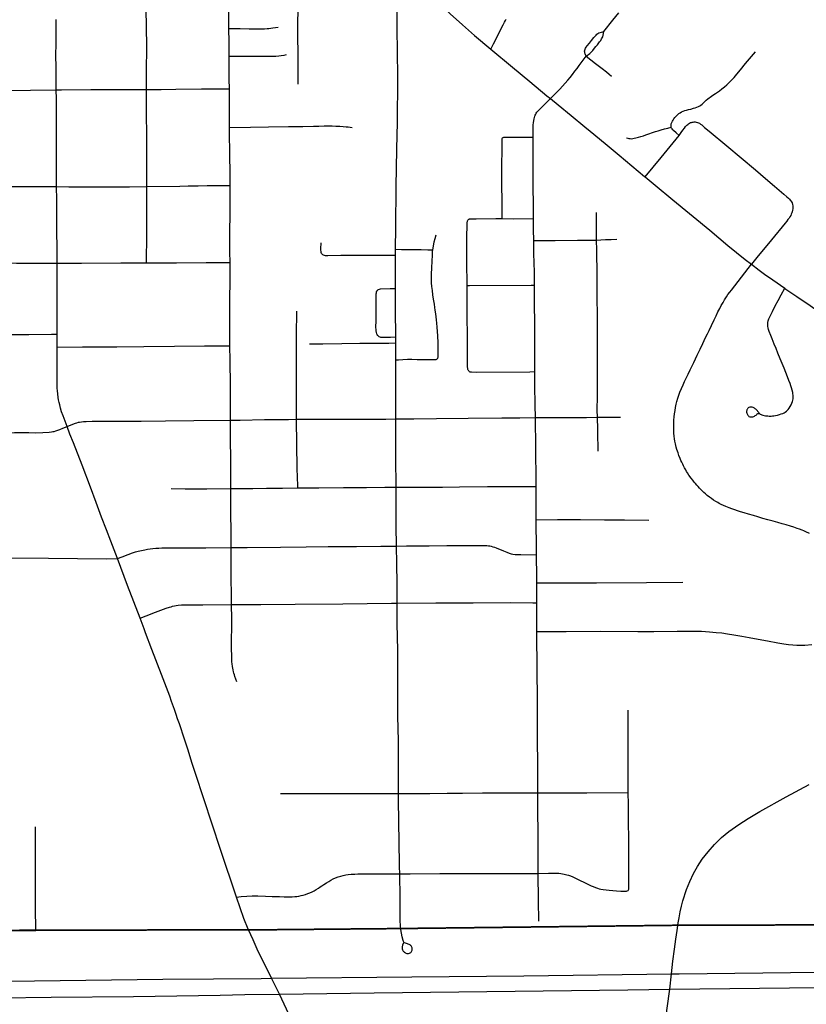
# Model space of a CAD drawing. Header units: feet. Extents: x 2113747 to 2516209, y 960708 to 1356798.
# Tile 24 of 92: x 2282864 to 2287267, y 1143748 to 1149263. Entities that reach past the tile are written whole.
import ezdxf

# ---------------------------------------------------------------- set-up
doc = ezdxf.new("R2010")
doc.units = ezdxf.units.FT
doc.header["$LTSCALE"] = 20
doc.header["$MEASUREMENT"] = 0
doc.linetypes.add('OhDOT_USTN3', pattern=[0.22, 0.165, -0.055])
for name, color, linetype in [('GM_X_City_Street', 251, 'Continuous'), ('GM_X_State_Route', 1, 'Continuous'), ('GM_X_Township', 251, 'OhDOT_USTN3')]:
    doc.layers.add(name, color=color, linetype=linetype)

msp = doc.modelspace()

# ---------------------------------------------------------------- linework, layer by layer
at = {"layer": 'GM_X_City_Street', "flags": 128}
for points in [[(2283573.7, 1148872.2), (2283574.1, 1148968.5), (2283575.5, 1149114), (2283572.6, 1149325.4), (2283571.2, 1149523)], [(2284035.2, 1149214.1), (2284034.7, 1149266.5), (2284036, 1149347.3), (2284036.5, 1149512.7), (2284036.6, 1149526.2)], [(2284967.7, 1147977), (2284968.8, 1148098.7), (2284971.1, 1148327.1), (2284974.7, 1148537.7), (2284977.8, 1148688.4), (2284979.1, 1148768.3), (2284979.6, 1148850.8), (2284979.6, 1148941.5), (2284977.7, 1149086.9), (2284977.2, 1149209.9), (2284977.6, 1149296.7), (2284977.3, 1149394.4), (2284977.6, 1149481.3), (2284977.7, 1149530.8)], [(2284423.3, 1148900.8), (2284422.5, 1148987.2), (2284422.1, 1149081.9), (2284421.3, 1149159.2), (2284421.7, 1149244.7), (2284422.2, 1149314.6), (2284421.3, 1149393.6), (2284420.1, 1149463.1), (2284419.5, 1149480.9)], [(2285242.7, 1149323.8), (2285273.7, 1149296), (2285342.7, 1149234.2), (2285410, 1149175), (2285500.9, 1149098.6)], [(2286184, 1149259.4), (2286218.1, 1149300.6)], [(2284035.2, 1149214.1), (2284097.2, 1149212.7), (2284149.3, 1149211.8), (2284207.9, 1149211.3), (2284233.9, 1149211.8), (2284248.7, 1149212.7), (2284259.1, 1149213.5), (2284269.9, 1149214.8), (2284281.7, 1149216.7), (2284296.5, 1149219.1), (2284310.6, 1149221.7)], [(2284036.4, 1149058.4), (2284036, 1149137.1), (2284035.2, 1149214.1)], [(2285500.9, 1149098.6), (2285515.5, 1149126.9), (2285570.8, 1149233.7), (2285577.7, 1149248.5), (2285582.5, 1149258), (2285587, 1149265.5)], [(2286133, 1149196.7), (2286184, 1149259.4)], [(2286034.9, 1149058.7), (2286029.6, 1149070.8), (2286027.5, 1149076), (2286026.2, 1149081.7), (2286025.7, 1149086.4), (2286026.6, 1149092.1), (2286028.4, 1149098.2), (2286030.5, 1149103.4), (2286034, 1149109.4), (2286040.1, 1149117.3), (2286052.3, 1149132), (2286064.4, 1149146.4), (2286077.7, 1149163), (2286084.9, 1149171.1), (2286090.1, 1149176.7), (2286094.4, 1149181.1), (2286099.6, 1149185), (2286105.7, 1149188.4), (2286112.7, 1149191.5), (2286120.5, 1149193.7), (2286133, 1149196.7)], [(2286034.9, 1149058.7), (2286041.3, 1149063.3), (2286047.8, 1149068), (2286055.2, 1149074.1), (2286063, 1149081.5), (2286071.3, 1149090.6), (2286081.7, 1149103.2), (2286088.7, 1149112), (2286097.4, 1149122.9), (2286110, 1149138.7), (2286116, 1149147), (2286121.2, 1149154.8), (2286124.3, 1149160.5), (2286127.3, 1149167), (2286129.9, 1149177), (2286133, 1149196.7)], [(2284036.4, 1149058.4), (2284077.7, 1149059.1), (2284148.9, 1149058.7), (2284226, 1149057.9), (2284256.2, 1149058.2), (2284278.6, 1149058.4), (2284297.8, 1149059.4), (2284314.7, 1149060.9), (2284327.8, 1149062.5), (2284344, 1149064.9), (2284356.8, 1149067.5)], [(2284037.8, 1148875.5), (2284037.1, 1148929.6), (2284036.4, 1149058.4)], [(2285500.9, 1149098.6), (2285621.9, 1148997.4), (2285719.3, 1148916.5), (2285814.9, 1148837.3), (2285835.2, 1148820.6)], [(2285835.2, 1148820.6), (2285886.7, 1148874.3), (2285932.1, 1148924.2), (2285944.3, 1148939.4), (2285958.2, 1148956.8), (2285971.7, 1148973.7), (2285984.7, 1148990.2), (2285996, 1149005.4), (2286007.3, 1149021), (2286034.9, 1149058.7)], [(2286034.9, 1149058.7), (2286087, 1149018.3), (2286124.7, 1148989.2), (2286148.2, 1148970.6), (2286163.3, 1148957.9), (2286176.4, 1148946.6)], [(2286723.6, 1148825.3), (2286728.7, 1148829.1), (2286743.7, 1148839.4), (2286759.3, 1148849.8), (2286780, 1148864.4), (2286793.6, 1148875), (2286808.4, 1148886.7), (2286821.4, 1148898.4), (2286835, 1148911.1), (2286847.9, 1148924.5), (2286862.1, 1148939.5), (2286877.4, 1148957), (2286898.1, 1148982.2), (2286927, 1149016.9), (2286981.8, 1149083.2)], [(2282490.3, 1148861.8), (2282571.1, 1148862.7), (2282662.7, 1148864.3), (2282779.5, 1148866), (2282924.5, 1148868.1), (2283068.9, 1148869.4)], [(2283068.9, 1148869.4), (2283097.8, 1148869.8), (2283262.3, 1148871.9), (2283427.8, 1148871.8), (2283573.7, 1148872.2)], [(2283575.3, 1148327.8), (2283574.9, 1148426.9), (2283574.8, 1148571.2), (2283573.6, 1148779.6), (2283573.7, 1148872.2)], [(2283573.7, 1148872.2), (2283656.6, 1148872.6), (2283738.2, 1148873.9), (2283882.4, 1148875.1), (2283989.3, 1148875.5), (2284037.8, 1148875.5)], [(2284038.8, 1148659.8), (2284038, 1148748.2), (2284038.4, 1148815.8), (2284037.8, 1148875.5)], [(2285737.4, 1148604.1), (2285737.6, 1148656.4), (2285737.8, 1148664.4), (2285738.6, 1148674.8), (2285739.8, 1148685.4), (2285741.7, 1148697.4), (2285743.4, 1148707.6), (2285745.2, 1148715.6), (2285746.9, 1148721.7), (2285750, 1148728.7), (2285752.1, 1148733.5), (2285754.7, 1148738.6), (2285759, 1148744.5), (2285774.6, 1148762.3), (2285795.1, 1148782.8), (2285835.2, 1148820.6)], [(2285835.2, 1148820.6), (2285877.9, 1148785.9), (2285951.2, 1148725.8), (2286027.5, 1148663.4)], [(2286509.8, 1148661.5), (2286509.5, 1148666.5), (2286509.5, 1148671.5), (2286510.9, 1148678.7), (2286513.9, 1148686.3), (2286517.5, 1148693.7), (2286520.8, 1148700.6), (2286525.6, 1148707.5), (2286530.8, 1148714.5), (2286536.3, 1148720.5), (2286541.7, 1148726.2), (2286548, 1148732), (2286553.4, 1148736.8), (2286560.9, 1148741.9), (2286567.7, 1148746.1), (2286577.3, 1148750.3), (2286587.6, 1148754), (2286596, 1148756.3), (2286606.8, 1148758.9), (2286620.3, 1148762.2), (2286635.1, 1148766.4), (2286645.1, 1148769.6), (2286653.7, 1148772.7), (2286662.4, 1148776.5), (2286669.8, 1148780.2), (2286676.8, 1148784.3), (2286684.5, 1148790.5), (2286691.1, 1148796.9), (2286698.3, 1148804.4), (2286706.7, 1148812.1), (2286715.9, 1148819.5), (2286723.6, 1148825.3)], [(2284038.8, 1148659.8), (2284156.5, 1148661.2), (2284256.9, 1148662.1), (2284368.5, 1148663.8), (2284449.7, 1148665.1), (2284507.9, 1148666.3), (2284539.1, 1148667.2), (2284567.8, 1148667.6), (2284596, 1148667.6), (2284613.8, 1148667.6), (2284632.9, 1148667.2), (2284655.1, 1148666.3), (2284674.2, 1148665), (2284690.7, 1148663.6), (2284703.3, 1148662.4), (2284713.3, 1148660.6), (2284725.4, 1148658.4)], [(2286027.5, 1148663.4), (2286057.2, 1148639), (2286140.3, 1148570.2), (2286219.9, 1148504.2), (2286360.1, 1148385.4), (2286364.2, 1148382.1)], [(2286260.5, 1148601.4), (2286267.2, 1148598.9), (2286273.7, 1148597.5), (2286280.7, 1148596.5), (2286288.4, 1148596.2), (2286296.1, 1148597.2), (2286303.2, 1148598.4), (2286311.6, 1148600.2), (2286327.1, 1148604.5), (2286341.4, 1148608.8), (2286354.7, 1148613.2), (2286369.2, 1148617.9), (2286385.3, 1148623.6), (2286405.3, 1148630.5), (2286423, 1148636.1), (2286437.4, 1148640.5), (2286453.9, 1148645.2), (2286473.5, 1148650.9), (2286490.8, 1148656.1), (2286509.8, 1148661.5)], [(2286554.4, 1148615.1), (2286539, 1148628.5), (2286524.2, 1148641.3), (2286519.1, 1148646.7), (2286515.3, 1148651), (2286512.6, 1148655), (2286511.2, 1148658.2), (2286509.8, 1148661.5)], [(2286554.4, 1148615.1), (2286566, 1148630.9), (2286576.3, 1148645), (2286584.2, 1148655.2), (2286591.2, 1148664.3), (2286598.1, 1148671.7), (2286603.3, 1148676.3), (2286608.1, 1148680.4), (2286613.2, 1148683.2), (2286618.6, 1148686.1), (2286623.3, 1148687.8), (2286628.5, 1148689.1), (2286633.1, 1148689.7), (2286639, 1148689.9), (2286645.1, 1148689.9), (2286650.7, 1148689.1), (2286657, 1148687.7), (2286662.4, 1148685.6), (2286668.5, 1148682.5), (2286674.1, 1148678.6), (2286681.1, 1148673.4), (2286697.1, 1148659.9), (2286723.1, 1148638.2), (2286821.3, 1148556.4), (2286982.7, 1148422.3), (2287038.7, 1148373.6), (2287087.8, 1148330.2), (2287114.7, 1148307.2), (2287140.3, 1148285), (2287156.8, 1148271.1), (2287166.8, 1148262.4), (2287172.4, 1148257.2), (2287176.8, 1148252.9), (2287180.7, 1148248.1), (2287184.6, 1148242.4), (2287187.6, 1148236.5), (2287190.2, 1148228.1), (2287191.5, 1148220.3), (2287191.9, 1148212.9), (2287191.1, 1148203.3), (2287189.8, 1148195.1), (2287187.6, 1148187.3), (2287185.9, 1148181.6), (2287182.8, 1148174.3), (2287179.3, 1148166.9), (2287174.5, 1148158.8), (2287170.2, 1148151.7), (2287164.1, 1148143.4), (2287157.6, 1148134.7), (2287148, 1148122.4), (2287071, 1148029.3), (2286989.6, 1147930.9), (2286960.6, 1147894)], [(2284041.3, 1148333.6), (2284041.2, 1148393.7), (2284040.4, 1148514.9), (2284039.2, 1148627.1), (2284038.8, 1148659.8)], [(2286364.2, 1148382.1), (2286454.4, 1148490.4), (2286554.4, 1148615.1)], [(2285563.7, 1148148.8), (2285563.7, 1148152.1), (2285562, 1148432.8), (2285563.5, 1148549.6), (2285563.9, 1148577.5), (2285564.1, 1148587.9), (2285564.2, 1148595.3), (2285564.7, 1148598.3), (2285565.8, 1148600.9), (2285567.7, 1148602.5), (2285570.1, 1148603.6), (2285574.5, 1148604.3), (2285579.9, 1148604.5), (2285592.2, 1148604.5), (2285600.7, 1148604.5), (2285737.4, 1148604.1)], [(2285740.1, 1148148.8), (2285738.6, 1148404.3), (2285737.9, 1148515.7), (2285737.4, 1148604.1)], [(2282523.7, 1148328.9), (2282590, 1148329.4), (2282642.5, 1148329.9), (2282707.1, 1148329.5), (2282773.2, 1148329.4), (2282840.5, 1148328.9), (2282926.6, 1148328.1), (2283069.7, 1148328.3)], [(2283575.3, 1148327.8), (2283759.9, 1148330.7), (2283806.8, 1148332), (2283862.4, 1148332.8), (2283912.5, 1148333.4), (2283974.4, 1148333.6), (2284041.3, 1148333.6)], [(2284041.6, 1147903.1), (2284041.1, 1147962.1), (2284040.7, 1148068), (2284041.2, 1148181.4), (2284041.3, 1148277), (2284041.3, 1148333.6)], [(2286364.2, 1148382.1), (2286421.2, 1148335.5), (2286519.7, 1148253.8), (2286726.4, 1148083.1), (2286828.3, 1147999), (2286924.6, 1147920.3), (2286960.6, 1147894)], [(2283069.7, 1148328.3), (2283139.5, 1148327.6), (2283233.1, 1148327), (2283380.8, 1148327), (2283478.9, 1148326.9), (2283575.3, 1148327.8)], [(2283574, 1147901), (2283575, 1148061.4), (2283576, 1148181.7), (2283575.6, 1148275.9), (2283575.3, 1148327.8)], [(2286093.1, 1148028.6), (2286091.8, 1148182)], [(2285368.3, 1147773.9), (2285367.5, 1147909), (2285367, 1147985.5), (2285367.2, 1148033.2), (2285369.2, 1148125.1), (2285369.4, 1148129.4), (2285369.7, 1148132.9), (2285370.2, 1148135), (2285370.8, 1148137), (2285371.7, 1148139.1), (2285372.8, 1148140.9), (2285374.1, 1148142.4), (2285375.7, 1148143.8), (2285377.8, 1148145.1), (2285379.7, 1148145.9), (2285381.7, 1148146.6), (2285383.9, 1148147.1), (2285387.4, 1148147.5), (2285390.7, 1148147.7), (2285393.8, 1148147.8), (2285398.4, 1148148), (2285419.8, 1148148.2), (2285528.1, 1148148.8), (2285563.7, 1148148.8)], [(2285563.7, 1148148.8), (2285628.8, 1148148.3), (2285740.1, 1148148.8)], [(2285740.8, 1148026.1), (2285739.7, 1148087.8), (2285740.1, 1148148.8)], [(2285176, 1147974.4), (2285179.5, 1147993.9), (2285184.6, 1148019.3), (2285189, 1148037.5), (2285194.2, 1148058.4)], [(2284553.3, 1147954.1), (2284551.7, 1147959), (2284550.8, 1147964.2), (2284550.4, 1147971.6), (2284550, 1147979.4), (2284550.5, 1148013.9)], [(2285740.8, 1148026.1), (2285776.6, 1148026.1), (2285860.7, 1148026.1), (2285986.1, 1148027.2), (2286051.6, 1148027.9), (2286070.3, 1148027.9), (2286093.1, 1148028.6)], [(2285745.7, 1147775.6), (2285744.8, 1147848.8), (2285742.2, 1147952.7), (2285740.8, 1148026.1)], [(2286093.1, 1148028.6), (2286117.4, 1148030.6), (2286142.9, 1148031.2), (2286175, 1148032.2), (2286206.2, 1148033.2)], [(2286097.8, 1147036), (2286096.8, 1147075.4), (2286097.2, 1147154.3), (2286097.4, 1147195.6), (2286097.5, 1147230.6), (2286098, 1147334.6), (2286097.8, 1147409.9), (2286097.3, 1147604.8), (2286096.5, 1147709.3), (2286095.5, 1147831.6), (2286094, 1147971.7), (2286093.1, 1148028.6)], [(2284553.3, 1147954.1), (2284555.9, 1147950.6), (2284559.5, 1147947.7), (2284563.4, 1147945.5), (2284567.6, 1147944.1), (2284573.3, 1147942.8), (2284580.2, 1147942.4), (2284589.3, 1147942.4), (2284660.6, 1147943.2), (2284831.2, 1147944.4), (2284967.4, 1147944.8)], [(2284967.4, 1147944.8), (2284967.7, 1147977)], [(2284968.1, 1147757.1), (2284968.3, 1147814.3), (2284967.4, 1147944.8)], [(2284967.7, 1147977), (2285000.3, 1147976.3), (2285035, 1147975.9), (2285073.6, 1147975.4), (2285110.9, 1147975), (2285149.2, 1147974.5), (2285176, 1147974.4)], [(2284969.1, 1147357.6), (2284984.6, 1147358.5), (2285008.9, 1147359.8), (2285033.7, 1147360.6), (2285059.7, 1147360.6), (2285088.4, 1147360), (2285176.8, 1147359.1), (2285185.2, 1147359.2), (2285190, 1147359.3), (2285194.7, 1147360.1), (2285198.2, 1147361.9), (2285201.8, 1147364.3), (2285203.9, 1147366.6), (2285205.2, 1147369.7), (2285206, 1147372.8), (2285206.5, 1147377.5), (2285206.9, 1147396.2), (2285206.5, 1147422.6), (2285206.1, 1147453.5), (2285204.4, 1147492.1), (2285202.6, 1147515.6), (2285200.5, 1147541.2), (2285199.2, 1147562.5), (2285197.5, 1147582), (2285195.6, 1147597.7), (2285193.1, 1147615.5), (2285190.3, 1147636.6), (2285187.9, 1147651.5), (2285184.9, 1147669.8), (2285180.5, 1147698.2), (2285177.1, 1147722.3), (2285173.6, 1147746.9), (2285171.5, 1147768.8), (2285169.8, 1147789.2), (2285168.9, 1147807), (2285168.6, 1147821.9), (2285168.9, 1147843.4), (2285170.7, 1147866.5), (2285173.2, 1147915.9), (2285173.7, 1147937.7), (2285174.2, 1147953.3), (2285175.1, 1147963.7), (2285176, 1147974.4)], [(2282520.1, 1147898.5), (2282684.1, 1147900.5), (2282846.1, 1147900), (2283041.5, 1147898.6), (2283073.6, 1147898.3)], [(2283073.6, 1147898.3), (2283210.6, 1147899.4), (2283429.5, 1147900.2), (2283574, 1147901)], [(2283574, 1147901), (2283742.5, 1147901.7), (2283907.5, 1147902.6), (2284041.6, 1147903.1)], [(2284041.1, 1147436.7), (2284040.4, 1147468.8), (2284040.9, 1147668.1), (2284042.3, 1147829.2), (2284041.6, 1147903.1)], [(2287285.3, 1146385.4), (2287264.9, 1146394.5), (2287253.7, 1146399.3), (2287243.7, 1146403.2), (2287229.3, 1146408.4), (2287215.9, 1146413.2), (2287196.8, 1146419.7), (2287179, 1146425.4), (2287154.2, 1146432.8), (2287130.8, 1146439.7), (2287107.3, 1146446.3), (2287081.3, 1146453.6), (2287051.8, 1146461.9), (2287024, 1146469.8), (2286996.2, 1146477.6), (2286970.6, 1146485), (2286942.3, 1146493.2), (2286918.5, 1146500.2), (2286897.6, 1146506.7), (2286881.8, 1146511.6), (2286866.8, 1146516.7), (2286849.4, 1146522.8), (2286835.7, 1146528), (2286824.7, 1146532.4), (2286815.6, 1146536.3), (2286802.8, 1146541.7), (2286790.4, 1146548), (2286779.5, 1146553.7), (2286770.9, 1146558.4), (2286760, 1146564.5), (2286747.9, 1146572.3), (2286736.1, 1146580.2), (2286724.4, 1146588.8), (2286712.1, 1146598.5), (2286702.7, 1146606.2), (2286692.6, 1146615.4), (2286681, 1146626.6), (2286669.6, 1146638.4), (2286660.6, 1146647.9), (2286654.1, 1146655.3), (2286645.7, 1146665.1), (2286639.8, 1146672.3), (2286631.1, 1146683.1), (2286621.4, 1146695.7), (2286609.8, 1146712.2), (2286601.2, 1146725.1), (2286596.8, 1146732.6), (2286591.6, 1146741.8), (2286585, 1146753.3), (2286579, 1146764.8), (2286574.7, 1146773.9), (2286569.1, 1146785.3), (2286565.1, 1146793.9), (2286560.8, 1146804.7), (2286554.1, 1146821.4), (2286548.6, 1146836.9), (2286542.7, 1146855.2), (2286539.1, 1146868.1), (2286534.7, 1146886.6), (2286531.7, 1146901.2), (2286529.6, 1146915.4), (2286527.4, 1146930.7), (2286526.1, 1146947.6), (2286525.2, 1146966.3), (2286524.7, 1146983.4), (2286524.9, 1147003.2), (2286525.7, 1147019.1), (2286527.5, 1147038), (2286529, 1147054.8), (2286531.8, 1147073.6), (2286534.6, 1147090.1), (2286538.8, 1147110), (2286542.7, 1147125.2), (2286547.9, 1147143), (2286553.1, 1147159.1), (2286559.7, 1147176), (2286567.9, 1147196.4), (2286577.1, 1147217.7), (2286584.9, 1147235.5), (2286594.2, 1147255.1), (2286604.9, 1147277.6), (2286616.2, 1147301.5), (2286636.2, 1147342.3), (2286655.7, 1147383.1), (2286672.4, 1147417.7), (2286687, 1147449.1), (2286703, 1147483), (2286713.5, 1147503.8), (2286722.2, 1147521.2), (2286736.1, 1147550.2), (2286750.9, 1147581.5), (2286761.5, 1147604.1), (2286771.8, 1147625.8), (2286781.8, 1147645.3), (2286790.8, 1147662.6), (2286800.4, 1147679.2), (2286808.6, 1147693.6), (2286820, 1147711.3), (2286828, 1147722.7), (2286837.8, 1147736.1), (2286848.2, 1147748.6), (2286960.6, 1147894)], [(2286960.6, 1147894), (2287003.1, 1147860.4), (2287032.2, 1147838.2), (2287078.7, 1147806.1), (2287145.7, 1147758.7)], [(2284968.4, 1147484.3), (2284938.6, 1147483.3), (2284899.1, 1147482.1), (2284892.2, 1147482.3), (2284885.9, 1147483.6), (2284881.3, 1147484.9), (2284876.8, 1147487), (2284873.5, 1147488.8), (2284870, 1147491.5), (2284867, 1147494.5), (2284864.4, 1147499.3), (2284862.6, 1147503.9), (2284860.9, 1147510.6), (2284859.4, 1147519.6), (2284858.8, 1147528.4), (2284858.1, 1147539.6), (2284858.4, 1147578.3), (2284858.4, 1147644.8), (2284858.8, 1147699.9), (2284859.7, 1147718.6), (2284859.7, 1147727.4), (2284860.2, 1147732.4), (2284861.5, 1147737.7), (2284863.2, 1147743.3), (2284865.8, 1147746.8), (2284868.9, 1147749.4), (2284873.2, 1147751.5), (2284877.5, 1147753.3), (2284884, 1147754.6), (2284937, 1147756.3), (2284968.1, 1147757.1)], [(2284968.4, 1147484.3), (2284967.8, 1147639.3), (2284968.1, 1147757.1)], [(2285368.3, 1147773.9), (2285381.4, 1147774), (2285726.6, 1147775.5), (2285745.7, 1147775.6)], [(2285746.7, 1147289.7), (2285719.9, 1147289.5), (2285418.4, 1147287.3), (2285393.6, 1147287.7), (2285389.4, 1147288), (2285386.5, 1147288.7), (2285384.7, 1147289.5), (2285382.4, 1147291), (2285380.5, 1147292.5), (2285377.5, 1147295.8), (2285374.5, 1147300.2), (2285372.9, 1147304.3), (2285371.9, 1147307.5), (2285371.5, 1147310.3), (2285371.2, 1147313.9), (2285371.1, 1147319.1), (2285368.3, 1147773.9)], [(2285746.7, 1147289.7), (2285746.4, 1147505.2), (2285746.1, 1147728.1), (2285745.7, 1147775.6)], [(2287002.7, 1147061.5), (2286984.5, 1147081.1), (2286981, 1147084.1), (2286976.7, 1147087.6), (2286973.2, 1147089.3), (2286968.8, 1147091.1), (2286963.6, 1147092.4), (2286959.3, 1147093.2), (2286954.9, 1147093.3), (2286950.6, 1147092.8), (2286945.8, 1147091.1), (2286941.3, 1147088.2), (2286939.3, 1147085.9), (2286937.3, 1147083.1), (2286935.4, 1147080.3), (2286934.2, 1147077.1), (2286933.2, 1147073.7), (2286932.8, 1147069.4), (2286932.8, 1147064.6), (2286933.6, 1147059.4), (2286935, 1147055.5), (2286937.1, 1147051.2), (2286939.3, 1147047.2), (2286942.3, 1147043.8), (2286945.8, 1147041.1), (2286949.7, 1147039), (2286954.5, 1147038.1), (2286959.8, 1147037.6), (2286964, 1147037.7), (2286967.9, 1147038.6), (2286972.5, 1147040.3), (2286977.1, 1147042.5), (2286981.2, 1147045.1), (2286985.3, 1147048.5), (2286988.8, 1147052), (2286992.3, 1147054.6), (2286995.9, 1147056.2), (2286998.8, 1147057.3), (2287002.3, 1147057.2), (2287005.3, 1147056.3), (2287009.2, 1147054.1), (2287013.5, 1147051.5), (2287017.9, 1147049), (2287022.6, 1147047), (2287030.9, 1147045.4), (2287037.8, 1147044.6), (2287045.2, 1147043.7), (2287051.3, 1147043.3), (2287058, 1147042.8), (2287063.9, 1147042.9), (2287070, 1147042.9), (2287077.4, 1147043.3), (2287085.6, 1147044.1), (2287094.3, 1147045.4), (2287105.2, 1147048), (2287116.9, 1147051.5), (2287126, 1147054.5), (2287135.1, 1147058), (2287142.9, 1147061.5), (2287149, 1147064.9), (2287155.1, 1147069.3), (2287160.3, 1147073.6), (2287165.9, 1147080.1), (2287171.2, 1147087.5), (2287176.4, 1147095.8), (2287182, 1147106.2), (2287185.5, 1147114.4), (2287188.6, 1147124), (2287190.7, 1147131.8), (2287192.5, 1147138.7), (2287193.4, 1147144.8), (2287193.4, 1147152.2), (2287192.9, 1147158.9), (2287192, 1147166.5), (2287190.7, 1147175.1), (2287187.7, 1147188.3), (2287184.4, 1147200.5), (2287180.8, 1147212.1), (2287176, 1147225.3), (2287169.1, 1147242.5), (2287160.8, 1147263), (2287141.8, 1147310.3), (2287120.5, 1147363.3), (2287107.9, 1147395.4), (2287098, 1147420.6), (2287087.5, 1147445.8), (2287075.5, 1147474.4), (2287067.6, 1147494.4), (2287058.6, 1147517.1), (2287055.4, 1147527), (2287052.9, 1147536), (2287051.5, 1147544.4), (2287050.5, 1147552.1), (2287050.7, 1147559.6), (2287051.1, 1147566.5), (2287053.3, 1147576.1), (2287057.3, 1147587.1), (2287066.3, 1147606.9), (2287077.1, 1147628.6), (2287092.8, 1147659.9), (2287108.2, 1147690.1), (2287125.5, 1147721.8), (2287145.7, 1147758.7)], [(2287145.7, 1147758.7), (2287146.5, 1147758.1), (2287213.8, 1147711.9), (2287287.3, 1147661.5), (2287372.3, 1147603.1), (2287409.3, 1147577.3), (2287453.2, 1147545.6), (2287487.7, 1147519.5), (2287548.6, 1147472.1), (2287616.4, 1147419.3), (2287694.4, 1147358.6), (2287874.2, 1147217.6), (2287964.8, 1147147.4), (2288026.4, 1147099.8), (2288072.1, 1147065.8), (2288100.1, 1147045.3)], [(2284413.2, 1147024.5), (2284413.2, 1147076.6), (2284413.7, 1147183.5), (2284412.5, 1147380.6), (2284413.4, 1147496.1), (2284415.2, 1147629.4)], [(2282507.4, 1147500), (2282564.7, 1147500.2), (2282632.3, 1147500.8), (2282701.1, 1147500.8), (2282799.7, 1147499.9), (2282916, 1147499.6), (2283041.8, 1147500.9), (2283074.7, 1147501.2)], [(2284486.7, 1147446.6), (2284561.6, 1147447.9), (2284666.4, 1147449.3), (2284768.4, 1147450.1), (2284863.8, 1147450.9), (2284929.4, 1147451.6), (2284968.6, 1147452.1)], [(2284968.6, 1147452.1), (2284968.5, 1147453.4), (2284968.4, 1147484.3)], [(2284969.1, 1147357.6), (2284968.6, 1147452.1)], [(2283074.1, 1147429.1), (2283215.6, 1147430.8), (2283408, 1147431.1), (2283559.1, 1147432.8), (2283730.6, 1147433.6), (2283898.6, 1147435.2), (2284041.1, 1147436.7)], [(2284044.3, 1147019.9), (2284044.1, 1147087.5), (2284044.6, 1147214.3), (2284042.9, 1147353.3), (2284041.1, 1147436.7)], [(2284969.8, 1147026.9), (2284970, 1147120.3), (2284969.3, 1147309.7), (2284969.1, 1147357.6)], [(2285750.1, 1147034), (2285748.8, 1147102.9), (2285746.7, 1147215.8), (2285746.7, 1147289.7)], [(2283129.4, 1146984.1), (2283170, 1147000.4), (2283176.5, 1147003), (2283184.8, 1147005.6), (2283193.5, 1147007.8), (2283199.6, 1147009.1), (2283210, 1147010.8), (2283221.7, 1147012.1), (2283235.6, 1147013), (2283270.3, 1147013.8), (2283326.4, 1147014.7), (2283437.1, 1147014.2), (2283543.9, 1147015), (2283680.3, 1147015.8), (2283838.3, 1147017.5), (2284044.3, 1147019.9)], [(2284044.3, 1147019.9), (2284097.5, 1147020.5), (2284234.8, 1147022.9), (2284306, 1147023.3), (2284368.1, 1147023.8), (2284413.2, 1147024.5)], [(2284045.5, 1146636.3), (2284045.3, 1146787.5), (2284044.5, 1146925.1), (2284044.3, 1147019.9)], [(2284413.2, 1147024.5), (2284480.1, 1147024.6), (2284568.3, 1147025), (2284642.5, 1147024.9), (2284724.2, 1147025.3), (2284830.7, 1147025.6), (2284913.9, 1147026.1), (2284969.8, 1147026.9)], [(2284420.9, 1146639.8), (2284420.4, 1146656.3), (2284419.1, 1146696.7), (2284417.8, 1146753.2), (2284415.7, 1146881.7), (2284413.2, 1147024.5)], [(2284970.3, 1146644), (2284968.7, 1146809.5), (2284969.8, 1147026.9)], [(2284969.8, 1147026.9), (2285070.7, 1147027.8), (2285196.6, 1147029), (2285374.6, 1147031.5), (2285562.2, 1147032.8), (2285663, 1147033.2), (2285750.1, 1147034)], [(2285750.1, 1147034), (2285878.8, 1147034.8), (2286036, 1147035.6), (2286097.8, 1147036)], [(2285754.5, 1146648.8), (2285754.4, 1146677.1), (2285753, 1146863.2), (2285750.1, 1147034)], [(2286097.8, 1147036), (2286227.5, 1147036.8)], [(2286102.2, 1146846.8), (2286101.5, 1146884.7), (2286100.7, 1146914.5), (2286099.4, 1146967.8), (2286097.8, 1147036)], [(2282488.4, 1146949.6), (2282603.5, 1146949), (2282835.4, 1146950.2), (2282914.4, 1146949.8), (2282950, 1146949.7), (2282993.5, 1146951), (2283029.5, 1146953.2), (2283043, 1146954.5), (2283050.4, 1146955.4), (2283057.3, 1146956.7), (2283066, 1146959.3), (2283089.5, 1146968), (2283104.7, 1146974.1), (2283129.4, 1146984.1)], [(2283711, 1146636.4), (2283790.4, 1146635.4), (2283911.1, 1146635.4), (2284045.5, 1146636.3)], [(2284045.5, 1146636.3), (2284168.2, 1146637.9), (2284244.6, 1146638.3), (2284335.4, 1146639.1), (2284420.9, 1146639.8)], [(2284047.5, 1146305.6), (2284047.3, 1146334.6), (2284045.6, 1146561.3), (2284045.5, 1146636.3)], [(2284420.9, 1146639.8), (2284537.8, 1146640.8), (2284676.3, 1146642.4), (2284805.7, 1146643.2), (2284907.7, 1146644.1), (2284970.3, 1146644)], [(2284970.3, 1146644), (2285020.2, 1146644), (2285130, 1146644.8), (2285229.9, 1146645.2), (2285325.9, 1146645.6), (2285482.2, 1146648.2), (2285619.9, 1146649), (2285754.5, 1146648.8)], [(2284973.4, 1146314.5), (2284972, 1146428.2), (2284970.3, 1146532.4), (2284970.3, 1146644)], [(2285755.5, 1146461.8), (2285754.5, 1146648.8)], [(2285755.5, 1146461.8), (2285873.2, 1146462.5), (2286003.5, 1146462.5), (2286136.8, 1146461.1), (2286248.8, 1146461.1), (2286386, 1146460.1)], [(2285757.3, 1146265.4), (2285756.7, 1146305.2), (2285755.6, 1146452.6), (2285755.5, 1146461.8)], [(2283410.8, 1146244), (2283436.8, 1146253.9), (2283472.1, 1146267.9), (2283495.1, 1146276.1), (2283512.9, 1146281.7), (2283528.1, 1146286), (2283545.5, 1146290.4), (2283564.1, 1146294.3), (2283578.9, 1146296.9), (2283594.5, 1146299), (2283609.3, 1146300.8), (2283626.2, 1146302.5), (2283643.2, 1146303.4), (2283660.1, 1146303.8), (2283690.5, 1146304.2), (2283776.5, 1146304.6), (2283905, 1146304.7), (2284047.5, 1146305.6)], [(2284047.5, 1146305.6), (2284136.9, 1146306.6), (2284323.2, 1146308.7), (2284467.3, 1146310.8), (2284590.7, 1146311.6), (2284748.7, 1146312.4), (2284884.5, 1146313.5), (2284973.4, 1146314.5)], [(2284050.3, 1145986.5), (2284050.2, 1146029.3), (2284048.5, 1146146.6), (2284047.5, 1146305.6)], [(2284973.4, 1146314.5), (2285029.1, 1146315.2), (2285155.9, 1146316.4), (2285254.5, 1146316.8), (2285356.1, 1146317.2), (2285420.8, 1146317.6), (2285457.2, 1146317.6), (2285469.4, 1146317.6), (2285478.9, 1146317.2), (2285488.5, 1146316.3), (2285496.3, 1146315), (2285503.7, 1146313.2), (2285512.8, 1146310.6), (2285521.5, 1146308), (2285530.2, 1146305), (2285543.6, 1146299.8), (2285558.4, 1146293.7), (2285571.8, 1146288), (2285590.1, 1146280.6), (2285603.1, 1146275.4), (2285614.8, 1146271.5), (2285624.4, 1146269.3), (2285637, 1146268), (2285652.2, 1146267.2), (2285669.1, 1146266.7), (2285757.3, 1146265.4)], [(2284976.8, 1145995.1), (2284977.1, 1146103), (2284975.4, 1146217.2), (2284973.4, 1146314.5)], [(2282450.9, 1146254), (2282536.6, 1146252.3), (2282722.5, 1146249.2), (2283026, 1146246), (2283350.4, 1146242.8), (2283410.8, 1146244)], [(2285758.6, 1146108.7), (2285758.8, 1146139.8), (2285757.3, 1146265.4)], [(2285757.9, 1145997.3), (2285758.6, 1146108.7)], [(2285758.6, 1146108.7), (2285933.3, 1146108.4), (2286093.1, 1146109.2), (2286372.8, 1146111.3), (2286576.4, 1146112)], [(2283537.7, 1145910), (2283572.1, 1145923.3), (2283625.1, 1145943.6), (2283684.6, 1145965.8), (2283703.3, 1145971.8), (2283711.5, 1145974.4), (2283720.2, 1145977), (2283730.2, 1145979.6), (2283739.3, 1145981.4), (2283750.2, 1145983.1), (2283769.3, 1145984.8), (2283785.8, 1145985.7), (2283802.7, 1145986.1), (2283889.1, 1145986.1), (2284050.2, 1145986.5), (2284050.3, 1145986.5)], [(2284079.9, 1145553.4), (2284074.3, 1145569), (2284069.1, 1145584.2), (2284066, 1145593.3), (2284063.4, 1145602.5), (2284061.3, 1145610.3), (2284058.7, 1145620.7), (2284056.5, 1145629.8), (2284054.8, 1145639.8), (2284052.6, 1145655), (2284051.8, 1145666.3), (2284050.9, 1145680.2), (2284050.5, 1145695.8), (2284050.1, 1145741.8), (2284050.5, 1145907.3), (2284050.3, 1145986.5)], [(2284050.3, 1145986.5), (2284213.1, 1145987.7), (2284406.3, 1145989.3), (2284673.4, 1145991.4), (2284944.7, 1145995.1), (2284976.8, 1145995.1)], [(2284984.3, 1144928.9), (2284984, 1145079), (2284984.5, 1145222.8), (2284981.1, 1145361.8), (2284980.7, 1145466.4), (2284979.9, 1145574.9), (2284979.9, 1145730.8), (2284976.5, 1145879.8), (2284976.8, 1145995.1)], [(2284976.8, 1145995.1), (2285192.9, 1145996.5), (2285401.6, 1145997.5), (2285610.4, 1145997.9), (2285735.5, 1145997.4), (2285757.9, 1145997.3)], [(2285758.7, 1145836.5), (2285757.9, 1145997.3)], [(2285758.7, 1145836.5), (2285779.7, 1145836.6), (2285922, 1145836.8), (2286113.5, 1145837), (2286322.8, 1145836.5), (2286414.1, 1145836.3), (2286544.7, 1145837.6), (2286600.9, 1145837.6), (2286646.7, 1145837.6), (2286680.3, 1145837.2)], [(2285763.7, 1144932.6), (2285763.5, 1145066.4), (2285762.7, 1145254.8), (2285761.5, 1145443.3), (2285760.3, 1145631.7), (2285758.8, 1145817.6), (2285758.7, 1145836.5)], [(2286680.3, 1145837.2), (2286724.4, 1145834.2), (2286761.2, 1145831.2), (2286793.1, 1145827.7), (2286825.1, 1145823.5), (2286861.7, 1145817.7), (2286906, 1145809.7), (2286946, 1145802.5), (2286996.8, 1145793.2), (2287049.5, 1145783.6), (2287108, 1145772.9), (2287140.4, 1145767.5), (2287166.6, 1145763.7), (2287190.4, 1145760.9), (2287214.3, 1145759.4), (2287234.3, 1145759), (2287257.8, 1145760.1), (2287298.2, 1145763.2)], [(2286270.2, 1144933.8), (2286269.5, 1145020.9), (2286268.8, 1145244.1), (2286268.8, 1145395.2)], [(2286512, 1143918.8), (2286519.7, 1143988.9), (2286528.4, 1144056.8), (2286536.2, 1144112.8), (2286543.1, 1144161.9), (2286549.8, 1144204.5), (2286554.4, 1144232.1), (2286561.3, 1144265.6), (2286568.8, 1144298.3), (2286576.3, 1144328), (2286596, 1144390.4), (2286614, 1144435.8), (2286635.1, 1144479.8), (2286657.7, 1144519.5), (2286684.7, 1144560.1), (2286716.5, 1144601.5), (2286753.2, 1144643.1), (2286792.9, 1144681.6), (2286833.1, 1144714.9), (2286888.5, 1144755.4), (2286940.5, 1144789.2), (2287005.7, 1144826.9), (2287154.7, 1144910.1), (2287281.9, 1144978.6)], [(2284324.5, 1144928.6), (2284526.4, 1144929.3), (2284656.3, 1144929.3), (2284830.8, 1144929.2), (2284944.2, 1144929.1), (2284984.3, 1144928.9)], [(2284984.3, 1144928.9), (2285031.4, 1144928.6), (2285159.1, 1144929), (2285257.2, 1144930.3), (2285342.8, 1144931.1), (2285454, 1144932.4), (2285650.6, 1144932.7), (2285763.7, 1144932.6)], [(2284990.8, 1144478.9), (2284990, 1144518.9), (2284988.1, 1144667.4), (2284986.4, 1144758.6), (2284985.6, 1144807.2), (2284984.8, 1144857.6), (2284984.3, 1144928.9)], [(2285763.7, 1144932.6), (2286038, 1144932.6), (2286270.2, 1144933.8)], [(2285765.9, 1144481.2), (2285766.3, 1144559.2), (2285765.5, 1144693.8), (2285763.8, 1144844.9), (2285763.7, 1144932.6)], [(2286264.9, 1144383.4), (2286268.8, 1144386), (2286271.8, 1144389.1), (2286273.1, 1144392.6), (2286274, 1144397.7), (2286274, 1144403.8), (2286273.5, 1144422.7), (2286273.6, 1144576.6), (2286270.8, 1144867.2), (2286270.2, 1144933.8)], [(2282954.1, 1144162), (2282953.5, 1144290.3), (2282953.2, 1144461.8), (2282952.9, 1144584), (2282952.8, 1144665.9), (2282952.9, 1144701.5), (2282952, 1144741.4)], [(2284076.9, 1144348), (2284103.9, 1144351.5), (2284135, 1144354.3), (2284166.1, 1144355.7), (2284197.5, 1144354.6), (2284239.6, 1144353), (2284276.5, 1144352.1), (2284318.7, 1144351), (2284344.7, 1144350.7), (2284371.6, 1144350.3), (2284389.4, 1144350.3), (2284403.9, 1144351.2), (2284415.9, 1144352.5), (2284426.5, 1144354), (2284439.8, 1144356.8), (2284450.6, 1144359.4), (2284463.2, 1144362.9), (2284477.2, 1144367.6), (2284488.4, 1144372), (2284501.9, 1144378), (2284512.8, 1144383.7), (2284524.3, 1144390.6), (2284535.8, 1144398), (2284546.3, 1144405), (2284555.8, 1144411.5), (2284567.1, 1144418.8), (2284581, 1144428.4), (2284593.6, 1144436.6), (2284605.7, 1144443.5), (2284619.2, 1144450.5), (2284632.2, 1144456.1), (2284646.1, 1144461.3), (2284661.7, 1144466.1), (2284674.3, 1144469.1), (2284689.1, 1144472.2), (2284703.4, 1144474.4), (2284719.5, 1144476.1), (2284739.5, 1144477.4), (2284756.8, 1144477.8), (2284792.4, 1144478.6), (2284990.8, 1144478.9)], [(2284990.8, 1144478.9), (2285050, 1144479.4), (2285215.4, 1144479.8), (2285335.3, 1144479.7), (2285478.1, 1144480.1), (2285588.8, 1144481.3), (2285765.9, 1144481.2)], [(2285011.8, 1144092), (2285006.6, 1144078.6), (2285004.8, 1144070.3), (2285004.4, 1144064.1), (2285005.2, 1144058.2), (2285006.9, 1144053.4), (2285008.9, 1144049.7), (2285010.9, 1144046.4), (2285013.5, 1144043.4), (2285016.1, 1144040.8), (2285019.1, 1144038.2), (2285022.6, 1144035.6), (2285026.1, 1144033.4), (2285030.4, 1144032.1), (2285034.3, 1144031.7), (2285037.8, 1144032.1), (2285040.8, 1144032.5), (2285045.2, 1144033.8), (2285049.1, 1144035.6), (2285052.5, 1144037.7), (2285055.2, 1144040.3), (2285057.8, 1144043.8), (2285059.1, 1144047.3), (2285060.4, 1144051.6), (2285060.6, 1144056.4), (2285060.8, 1144060.3), (2285060, 1144064.2), (2285058.7, 1144067.7), (2285056.5, 1144071.6), (2285054.3, 1144075.1), (2285052.1, 1144077.7), (2285048.7, 1144080.7), (2285043.9, 1144083.3), (2285039.1, 1144085.1), (2285035.2, 1144086.4), (2285029.6, 1144088.1), (2285023.1, 1144089.9), (2285017.8, 1144092.9), (2285014.8, 1144096.4), (2285012.6, 1144100.3), (2285010.8, 1144104.9), (2285004.8, 1144125), (2285000.1, 1144147.2), (2284997.5, 1144167.6), (2284995.3, 1144190.2), (2284994, 1144214.9), (2284992.7, 1144246.6), (2284992.8, 1144344.8), (2284990.8, 1144478.9)], [(2285765.9, 1144481.2), (2285824.2, 1144482.1), (2285853.3, 1144482.1), (2285869.8, 1144482.1), (2285881.5, 1144481.6), (2285893.2, 1144480.3), (2285902.4, 1144479), (2285911, 1144477.3), (2285918.9, 1144475.5), (2285926.7, 1144473.4), (2285934.9, 1144470.7), (2285946.2, 1144466.8), (2285959.7, 1144461.2), (2285974.2, 1144454.7), (2285989.6, 1144447.3), (2286033.3, 1144426.1), (2286063, 1144412.1), (2286073, 1144407.7), (2286086.9, 1144402.1), (2286098.6, 1144397.7), (2286107.3, 1144395.1), (2286117.2, 1144392.5), (2286129.4, 1144390.3), (2286146.8, 1144388.2), (2286163.7, 1144386.4), (2286183.7, 1144384.7), (2286203.7, 1144383.3), (2286228.4, 1144382.5), (2286254, 1144381.6), (2286259.7, 1144382), (2286264.9, 1144383.4)], [(2285768.8, 1144213.5), (2285767.1, 1144329.5), (2285765.9, 1144481.2)], [(2282625.8, 1144159.2), (2282677.3, 1144159.3), (2282954.1, 1144162)], [(2282954.1, 1144162), (2283079.8, 1144163.9)], [(2286502.3, 1143832), (2286512, 1143918.8)], [(2286348, 1142513.2), (2286343.2, 1142534.5), (2286341.5, 1142549.7), (2286340.9, 1142558.5), (2286340.9, 1142566.4), (2286341.1, 1142573.3), (2286341.5, 1142580.8), (2286342.3, 1142590), (2286343.3, 1142601), (2286345.8, 1142625.5), (2286351.9, 1142686.2), (2286384.9, 1142939.3), (2286410.2, 1143133.1), (2286424.8, 1143244.8), (2286439.4, 1143356.6), (2286455.9, 1143483.4), (2286474.5, 1143626.4), (2286487.5, 1143726.7), (2286502.3, 1143832)]]:
    msp.add_lwpolyline(points, dxfattribs=at)
at = {"layer": 'GM_X_State_Route', "flags": 128}
for points in [[(2283560.2, 1145850.6), (2283537.7, 1145910), (2283468, 1146092.8), (2283410.8, 1146244), (2283373.5, 1146342.5), (2283349.2, 1146405.1), (2283321.9, 1146475.9), (2283291.2, 1146558.9), (2283259.8, 1146645.2), (2283213, 1146767.3), (2283164.4, 1146892.4), (2283145.3, 1146941.9), (2283129.4, 1146984.1), (2283118.5, 1147013.6), (2283107.2, 1147043.5), (2283098.9, 1147067), (2283092.4, 1147087.8), (2283087.9, 1147104.7), (2283084.2, 1147119.5), (2283081.2, 1147133.8), (2283079, 1147147.3), (2283076.8, 1147166.4), (2283075.1, 1147184.2), (2283074.5, 1147199.1), (2283073.4, 1147274.5), (2283073.5, 1147349.2), (2283074.1, 1147429.1), (2283074.7, 1147501.2), (2283073.2, 1147776.5), (2283073.6, 1147898.3), (2283073.7, 1147942.4), (2283072.1, 1148120.3), (2283071.3, 1148253.3), (2283069.7, 1148328.3), (2283069.6, 1148431.3), (2283069.6, 1148576), (2283070.6, 1148658.4), (2283069.3, 1148819.1), (2283068.9, 1148869.4), (2283068.4, 1148923.9), (2283068.5, 1148958.5), (2283067.5, 1149010.2), (2283067.3, 1149049.6), (2283067.7, 1149142.6), (2283067.7, 1149263.1)], [(2284158, 1144136.2), (2284143.6, 1144169), (2284119.4, 1144228.4), (2284076.9, 1144348), (2283987.2, 1144615.8), (2283848.4, 1145040.5), (2283828.4, 1145103.1), (2283806.3, 1145171.2), (2283786, 1145233.8), (2283758.2, 1145318), (2283748.2, 1145347.1), (2283740, 1145371), (2283730.4, 1145398.4), (2283713.9, 1145444), (2283703.5, 1145473.5), (2283658, 1145595.1), (2283604.2, 1145734.5), (2283568.7, 1145828.3), (2283560.2, 1145850.6)], [(2284318.6, 1143803.8), (2284274.2, 1143893.6), (2284193.4, 1144056.8), (2284169.9, 1144108.9), (2284158, 1144136.2)], [(2282681.8, 1143875.1), (2282947.6, 1143878.5), (2283665.7, 1143888.2), (2283948.4, 1143891.1), (2284215.8, 1143893.2), (2284274.2, 1143893.6), (2285058.8, 1143901.9), (2285685.3, 1143907.9), (2286512, 1143918.8), (2286554.6, 1143919.4), (2287335.5, 1143928.7)], [(2278897.4, 1143879), (2279006.8, 1143871.3), (2279178.8, 1143861.6), (2279398, 1143850.3), (2279646.9, 1143835.5), (2279951.4, 1143816.9), (2280213.6, 1143802.9), (2280511.7, 1143785.3), (2280685.3, 1143776.1), (2280836.1, 1143770.7), (2281000.1, 1143767.7), (2281203.5, 1143767.1), (2281472.6, 1143768.3), (2281689.2, 1143770), (2281977.9, 1143774.1), (2282109.2, 1143776), (2282204.3, 1143777.4), (2282752.3, 1143784.9), (2283041, 1143788.3), (2283500.3, 1143792.4), (2283985.8, 1143799.3), (2284125, 1143802.2), (2284318.6, 1143803.8)], [(2284318.6, 1143803.8), (2284847.5, 1143811.6), (2286267.9, 1143829.4), (2286502.3, 1143832), (2287339.7, 1143841.4)], [(2284640.3, 1143122), (2284586, 1143234.4), (2284548.1, 1143314.1), (2284460.7, 1143497.6), (2284411.2, 1143604.5), (2284318.6, 1143803.8)]]:
    msp.add_lwpolyline(points, dxfattribs=at)
at = {"layer": 'GM_X_Township', "flags": 128}
for points in [[(2273464.5, 1168621), (2274221.7, 1168649.1), (2275701.7, 1168644.7), (2277283, 1168666.7), (2279752.9, 1168691.5), (2283763.4, 1168713.6), (2286335.4, 1168752.7), (2288511.1, 1168775.2), (2290764.5, 1168794.1), (2291345.6, 1168797.4), (2292060.1, 1168786.7), (2297619.1, 1168802.5), (2298939.3, 1168800.1), (2298977.5, 1164715.2), (2298994.5, 1162899.3), (2299028.4, 1155427.9), (2299047.6, 1152560.7), (2299031.8, 1145317.1), (2299033.2, 1144175.6), (2297666.9, 1144176.2), (2295497.7, 1144177), (2292292.6, 1144206.4), (2290241, 1144200.7), (2286546.8, 1144190.6), (2284989, 1144172.2), (2284147.3, 1144164.5), (2283046.1, 1144163.7), (2282945.7, 1144162.9), (2282615.9, 1144160.3), (2282223.6, 1144167.6), (2278962.2, 1144111.4), (2276673.1, 1144104.1), (2276352.4, 1144118), (2275977.4, 1144134.4), (2275848.1, 1144130), (2274451, 1144099.7), (2273706.6, 1144116.6), (2273652, 1147705.5), (2273648.4, 1148193.1), (2273644.5, 1148717.3), (2273636.5, 1149823), (2273631.6, 1150488), (2273596.3, 1155295.4), (2273585.4, 1158808.2), (2273559.6, 1160545.6), (2273539.3, 1163371.7), (2273485.8, 1167056), (2273464.5, 1168621)], [(2273706.6, 1144116.6), (2274451, 1144099.7), (2275848.1, 1144130), (2275977.4, 1144134.4), (2276352.4, 1144118), (2276673.1, 1144104.1), (2278962.2, 1144111.4), (2282223.6, 1144167.6), (2282615.9, 1144160.3), (2282945.7, 1144162.9), (2283046.1, 1144163.7), (2284147.3, 1144164.5), (2284989, 1144172.2), (2286546.8, 1144190.6), (2290241, 1144200.7), (2292292.6, 1144206.4), (2295497.7, 1144177), (2297666.9, 1144176.2), (2299033.2, 1144175.6), (2299033.9, 1144014.5), (2299047.5, 1140868.4), (2299047.6, 1140749.9), (2299047.8, 1140209.6), (2299046.1, 1140060.4), (2299044.3, 1139886.5), (2299057.8, 1135394.5), (2299057.9, 1135375.9), (2299058.9, 1134619.3), (2299063, 1131449.1), (2299075.5, 1121791.7), (2299079.5, 1118653.9), (2298612.7, 1118656.7), (2291693.7, 1118699.5), (2291590.1, 1118700.2), (2286495.2, 1118731.7), (2284462.4, 1118744.2), (2279390.2, 1118775.6), (2279101.6, 1118777.4), (2278180.8, 1118783.1), (2278095.3, 1118774.2), (2278025.8, 1118784.1), (2276681.8, 1118792.4), (2275473, 1118799.8), (2273938.9, 1118798.6), (2273876.6, 1118816.7), (2273859.4, 1119169.8), (2273866, 1121326.5), (2273809.4, 1124393.2), (2273799.7, 1125028), (2273794.2, 1125937.8), (2273793.6, 1126045), (2273791.5, 1126394.8), (2273784.2, 1127598.8), (2273782.4, 1127896.3), (2273781.7, 1128012.6), (2273776.3, 1128907.7), (2273761.9, 1131307.3), (2273735.1, 1134958.5), (2273727.1, 1137671.6), (2273707.6, 1143905.8), (2273706.6, 1144116.6)]]:
    msp.add_lwpolyline(points, dxfattribs=at)

doc.saveas('drawing.dxf')
